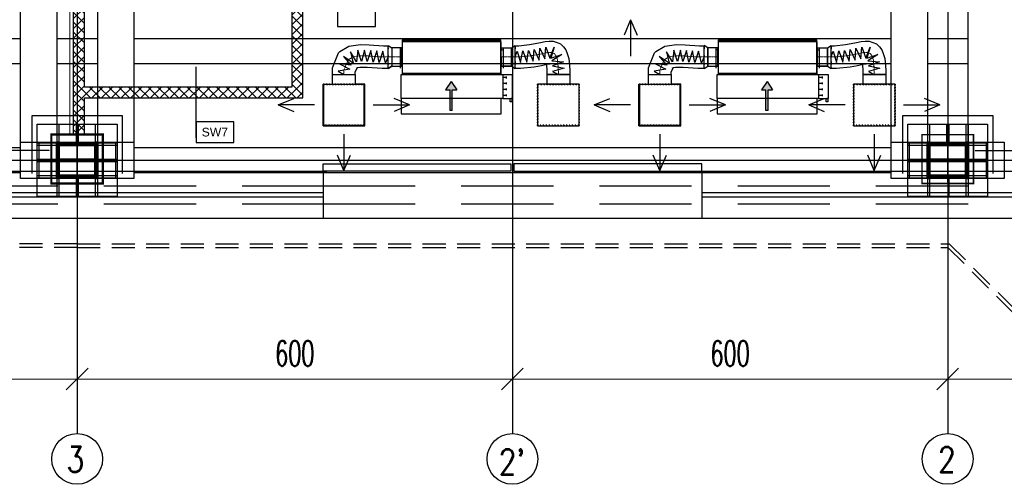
# Model space of a CAD drawing. Header units: centimetres. Extents: x -228435 to 46820, y -89367 to 152985.
# Tile 245 of 256: x -11332 to 2240, y 533 to 6939. Entities that reach past the tile are written whole.
import ezdxf

# ---------------------------------------------------------------- set-up
doc = ezdxf.new("R2010")
doc.units = ezdxf.units.CM
doc.header["$LTSCALE"] = 50
doc.header["$PDMODE"] = 35
doc.header["$PDSIZE"] = 0.1
for name, pattern in [('CADVENT_CENTERLINE', [9.9, 7.4, -1, 0.5, -1]), ('CADVENT_HIDDEN', [0.8, 0.25, -0.55]), ('Kondygnacja  -0_5$0$HIDDEN', [9.525, 6.35, -3.175]), ('Kondygnacja  -0_5$0$HIDDEN2', [4.7625, 3.175, -1.5875]), ('Osie rzutów$0$DASHDOT2', [12.7, 6.35, -3.175, 0, -3.175])]:
    doc.linetypes.add(name, pattern=pattern)
doc.layers.get('0').update_dxf_attribs({"color": 8})
doc.layers.get('DEFPOINTS').update_dxf_attribs({"color": 8})
for name, color, linetype in [('01-103-Went PP_poziom-0_5$0$L_Nawiew', 250, 'Continuous'), ('bgde-nawiewEXP', 250, 'Continuous'), ('bgde-nawiewHIDDEN', 250, 'Continuous'), ('bgde-wywiewSOL', 5, 'Continuous'), ('bgde_AJ_strzałki', 7, 'Continuous'), ('Kondygnacja  -0_5$0$ARCH_GK', 8, 'Continuous'), ('Kondygnacja  -0_5$0$ARCH_INFO_ODPORNOŚĆ OGNIOWA', 8, 'Continuous'), ('Kondygnacja  -0_5$0$ARCH_INFO_OPISY_PRZEGRODY', 8, 'Continuous'), ('Kondygnacja  -0_5$0$ARCH_KONSTR_POWYŻEJ RZUTU', 8, 'Kondygnacja  -0_5$0$HIDDEN'), ('Kondygnacja  -0_5$0$ARCH_KONSTR_POWYŻEJ RZUTU_IST', 8, 'Kondygnacja  -0_5$0$HIDDEN2'), ('Kondygnacja  -0_5$0$ARCH_KONSTRUKCJA_NIEWIDOCZNA', 8, 'Continuous'), ('Kondygnacja  -0_5$0$ARCH_NIEWIDOK_IST', 8, 'Kondygnacja  -0_5$0$HIDDEN'), ('Kondygnacja  -0_5$0$ARCH_OKŁADZINA', 8, 'Continuous'), ('Kondygnacja  -0_5$0$ARCH_SŁUPY', 8, 'Continuous'), ('Kondygnacja  -0_5$0$ARCH_WIDOK_IST', 8, 'Continuous'), ('Kondygnacja  -0_5$0$ARCH_ŚLUSARKA_OKNA_IST', 8, 'Continuous'), ('Osie rzutów$0$ARCH_INFO_OSIE_IST', 8, 'Osie rzutów$0$DASHDOT2'), ('Osie rzutów$0$ARCH_INFO_OSIE_OPISY_IST', 8, 'Continuous')]:
    doc.layers.add(name, color=color, linetype=linetype)
for name, color, linetype, lineweight in [('bgde-nawiewCEN', 7, 'Continuous', 13), ('Kondygnacja  -0_5$0$ARCH_WIDOK', 8, 'Continuous', 13), ('Osie rzutów$0$ARCH_INFO_WYMIARY', 8, 'Continuous', 9)]:
    doc.layers.add(name, color=color, linetype=linetype, lineweight=lineweight)
doc.styles.add('Kondygnacja  -0_5$0$Arial', font='ARIAL.TTF')
doc.styles.add('Kondygnacja  -0_5$0$Standard', font='txt')
doc.styles.add('Osie rzutów$0$ROMANS-250-CM', font='romans.shx', dxfattribs={"width": 0.8, "height": 50})
doc.styles.add('Osie rzutów$0$wymiary_cuprum', font='Romans.shx', dxfattribs={"width": 0.6})
doc.dimstyles.new('Kondygnacja  -0_5$0$ISO-25', dxfattribs={"dimtxt": 2.5, "dimasz": 2.5, "dimexe": 1.25, "dimexo": 0.625, "dimtad": 1, "dimtxsty": 'Kondygnacja  -0_5$0$Standard', "dimcen": 2.5, "dimadec": 0, "dimazin": 0, "dimtfac": 1, "dimtmove": 0, "dimatfit": 3, "dimfxl": 1, "dimarcsym": 0})
doc.dimstyles.new('Osie rzutów$0$ARCH_ CT', dxfattribs={"dimtxt": 20, "dimasz": 20, "dimexe": 12, "dimexo": 20, "dimgap": 5, "dimtad": 1, "dimdec": 1, "dimrnd": 0.5, "dimzin": 9, "dimdsep": 46, "dimtxsty": 'Osie rzutów$0$wymiary_cuprum', "dimblk": 'Osie rzutów$0$_Oblique', "dimcen": 8, "dimdle": 12, "dimclrd": 256, "dimclre": 256, "dimclrt": 55, "dimadec": 1, "dimazin": 0, "dimtfac": 1, "dimtdec": 1, "dimtmove": 1, "dimatfit": 2, "dimldrblk": 'Osie rzutów$0$_Dot', "dimfxl": 50, "dimtolj": 1, "dimtzin": 0, "dimlwd": -1, "dimlwe": -1, "dimarcsym": 0})
pattern_1 = [(45, (-10513.117, -27369.858), (-6.735192, 6.735192), [])]
pattern_2 = [(45, (-22513.117, -27369.858), (-6.735192, 6.735192), [])]

# ---------------------------------------------------------------- blocks, each defined once
blk = doc.blocks.new('Osie rzutów$0$_Oblique')
at = {"color": 0, "linetype": 'ByBlock', "lineweight": -2}
blk.add_line((-0.5, -0.5), (0.5, 0.5), dxfattribs=at)
blk = doc.blocks.new('*D273')
at = {"layer": 'DEFPOINTS', "color": 0}
for p in [(12260, 4732.2), (12860, 4732.2), (12860, 4698.3)]:
    blk.add_point(p, dxfattribs=at)
at = {"layer": 'Osie rzutów$0$ARCH_INFO_WYMIARY'}
for p, q in [((12260, 4717.2), (12260, 4690.3)), ((12860, 4717.2), (12860, 4690.3)), ((12252, 4698.3), (12868, 4698.3))]:
    blk.add_line(p, q, dxfattribs=at)
at = {"layer": 'Osie rzutów$0$ARCH_INFO_WYMIARY', "xscale": 30, "yscale": 30, "zscale": 30, "rotation": 180}
blk.add_blockref('Osie rzutów$0$_Oblique', (12260, 4698.3), dxfattribs=at)
at = {"layer": 'Osie rzutów$0$ARCH_INFO_WYMIARY', "xscale": 30, "yscale": 30, "zscale": 30}
blk.add_blockref('Osie rzutów$0$_Oblique', (12860, 4698.3), dxfattribs=at)
at = {"layer": 'Osie rzutów$0$ARCH_INFO_WYMIARY', "color": 55, "insert": (12560, 4733.8), "char_height": 35, "attachment_point": 5, "style": 'Osie rzutów$0$wymiary_cuprum'}
blk.add_mtext('\\A1;600', dxfattribs=at)
blk = doc.blocks.new('Osie rzutów$0$_Dot')
at = {"color": 0, "linetype": 'ByBlock', "lineweight": -2}
blk.add_line((-0.5, 0), (-1, 0), dxfattribs=at)
at = {"color": 0, "linetype": 'ByBlock', "const_width": 0.5}
blk.add_lwpolyline([(-0.25, 0, 1), (0.25, 0, 1)], format="xyb", close=True, dxfattribs=at)
blk = doc.blocks.new('*D275')
at = {"layer": 'DEFPOINTS', "color": 0}
for p in [(11660, 4732.2), (12260, 4732.2), (12260, 4698.3)]:
    blk.add_point(p, dxfattribs=at)
at = {"layer": 'Osie rzutów$0$ARCH_INFO_WYMIARY'}
for p, q in [((11660, 4717.2), (11660, 4690.3)), ((12260, 4717.2), (12260, 4690.3)), ((11652, 4698.3), (12268, 4698.3))]:
    blk.add_line(p, q, dxfattribs=at)
at = {"layer": 'Osie rzutów$0$ARCH_INFO_WYMIARY', "xscale": 30, "yscale": 30, "zscale": 30, "rotation": 180}
blk.add_blockref('Osie rzutów$0$_Oblique', (11660, 4698.3), dxfattribs=at)
at = {"layer": 'Osie rzutów$0$ARCH_INFO_WYMIARY', "xscale": 30, "yscale": 30, "zscale": 30}
blk.add_blockref('Osie rzutów$0$_Oblique', (12260, 4698.3), dxfattribs=at)
at = {"layer": 'Osie rzutów$0$ARCH_INFO_WYMIARY', "color": 55, "insert": (11960, 4733.8), "char_height": 35, "attachment_point": 5, "style": 'Osie rzutów$0$wymiary_cuprum'}
blk.add_mtext('\\A1;600', dxfattribs=at)
blk = doc.blocks.new('*D276')
at = {"layer": 'DEFPOINTS', "color": 0}
for p in [(11060, 4732.2), (11660, 4732.2), (11660, 4698.3)]:
    blk.add_point(p, dxfattribs=at)
at = {"layer": 'Osie rzutów$0$ARCH_INFO_WYMIARY'}
for p, q in [((11060, 4717.2), (11060, 4690.3)), ((11660, 4717.2), (11660, 4690.3)), ((11052, 4698.3), (11668, 4698.3))]:
    blk.add_line(p, q, dxfattribs=at)
at = {"layer": 'Osie rzutów$0$ARCH_INFO_WYMIARY', "xscale": 30, "yscale": 30, "zscale": 30, "rotation": 180}
blk.add_blockref('Osie rzutów$0$_Oblique', (11060, 4698.3), dxfattribs=at)
at = {"layer": 'Osie rzutów$0$ARCH_INFO_WYMIARY', "xscale": 30, "yscale": 30, "zscale": 30}
blk.add_blockref('Osie rzutów$0$_Oblique', (11660, 4698.3), dxfattribs=at)
at = {"layer": 'Osie rzutów$0$ARCH_INFO_WYMIARY', "color": 55, "insert": (11360, 4733.8), "char_height": 35, "attachment_point": 5, "style": 'Osie rzutów$0$wymiary_cuprum'}
blk.add_mtext('\\A1;600', dxfattribs=at)
blk = doc.blocks.new('*D277')
at = {"layer": 'DEFPOINTS', "color": 0}
for p in [(10460, 4732.2), (11060, 4732.2), (11060, 4698.3)]:
    blk.add_point(p, dxfattribs=at)
at = {"layer": 'Osie rzutów$0$ARCH_INFO_WYMIARY'}
for p, q in [((10460, 4717.2), (10460, 4690.3)), ((11060, 4717.2), (11060, 4690.3)), ((10452, 4698.3), (11068, 4698.3))]:
    blk.add_line(p, q, dxfattribs=at)
at = {"layer": 'Osie rzutów$0$ARCH_INFO_WYMIARY', "xscale": 30, "yscale": 30, "zscale": 30, "rotation": 180}
blk.add_blockref('Osie rzutów$0$_Oblique', (10460, 4698.3), dxfattribs=at)
at = {"layer": 'Osie rzutów$0$ARCH_INFO_WYMIARY', "xscale": 30, "yscale": 30, "zscale": 30}
blk.add_blockref('Osie rzutów$0$_Oblique', (11060, 4698.3), dxfattribs=at)
at = {"layer": 'Osie rzutów$0$ARCH_INFO_WYMIARY', "color": 55, "insert": (10760, 4733.8), "char_height": 35, "attachment_point": 5, "style": 'Osie rzutów$0$wymiary_cuprum'}
blk.add_mtext('\\A1;600', dxfattribs=at)
blk = doc.blocks.new('Kondygnacja  -0_5$0$_Dot')
at = {"color": 0, "linetype": 'ByBlock', "lineweight": -2}
blk.add_line((-0.5, 0), (-1, 0), dxfattribs=at)
at = {"color": 0, "linetype": 'ByBlock', "const_width": 0.5}
blk.add_lwpolyline([(-0.25, 0, 1), (0.25, 0, 1)], format="xyb", close=True, dxfattribs=at)
blk = doc.blocks.new('Kondygnacja  -0_5$0$konstrukcja istniejąca -0.5')
at = {"layer": 'Kondygnacja  -0_5$0$ARCH_KONSTR_POWYŻEJ RZUTU_IST', "ltscale": 10}
for p, q in [((9938, 5017.5), (10981.5, 5017.5)), ((11138, 5017.5), (12181.5, 5017.5)), ((10981.5, 4982.5), (9938, 4982.5)), ((12181.5, 4982.5), (11138, 4982.5))]:
    blk.add_line(p, q, dxfattribs=at)
for points in [[(10982, 5025), (10982, 6175)], [(11032, 6175), (11032, 5025)], [(11088, 6175), (11088, 5025)], [(11138, 6175), (11138, 5025)], [(12182, 5025), (12182, 6175)], [(12232, 6175), (12232, 5025)], [(12288, 5025), (12288, 6175)], [(9938, 5167.9), (10982, 5167.9)], [(11032, 5167.9), (11088, 5167.9)], [(11138, 5167.9), (12182, 5167.9)], [(12232, 5167.9), (12288, 5167.9)], [(10982, 5132.9), (9938, 5132.9)], [(11088, 5132.9), (11032, 5132.9)], [(12182, 5132.9), (11138, 5132.9)], [(12288, 5132.9), (12232, 5132.9)], [(11138, 4975), (10982, 4975), (10982, 5025), (11138, 5025), (11138, 4975)], [(12338, 4975), (12182, 4975), (12182, 5025), (12338, 5025), (12338, 4975)], [(12232, 4975), (12232, 4975), (12182, 4975)], [(12338, 4975), (12338, 4975), (12288, 4975)]]:
    blk.add_lwpolyline(points, dxfattribs=at)
at = {"layer": 'Kondygnacja  -0_5$0$ARCH_KONSTR_POWYŻEJ RZUTU_IST', "ltscale": 10, "elevation": 0}
for points in [[(11007, 5025), (11007, 4975)], [(11113, 5025), (11113, 4975)], [(12207, 5025), (12207, 4975)], [(12313, 5025), (12313, 4975)]]:
    blk.add_lwpolyline(points, dxfattribs=at)
blk = doc.blocks.new('A$C5B3E7367')
at = {"layer": '01-103-Went PP_poziom-0_5$0$L_Nawiew'}
h = blk.add_hatch(color=256, dxfattribs=at)
h.paths.add_polyline_path([(215, 704), (215, 674), (332, 674), (332, 612), (446, 689), (332, 766), (332, 704)])
h.paths.add_polyline_path([(48, 704), (48, 674), (215, 674), (215, 704)])
for p, q in [((215, 1525), (165, 1525)), ((165, 1525), (165, 1505)), ((165, 1505), (215, 1505)), ((215, 1400), (215, 1530)), ((545, 1530), (215, 1530)), ((215, 1530), (215, 1515)), ((545, 1400), (545, 1530)), ((0, 1378), (215, 1378)), ((0, 0), (0, 1378)), ((545, 1400), (215, 1400)), ((215, 1400), (215, 1378)), ((215, 1378), (215, 0)), ((244, 1452), (269, 1452)), ((256, 1452), (256, 1400)), ((326, 1452), (351, 1452)), ((339, 1452), (339, 1400)), ((409, 1452), (434, 1452)), ((421, 1452), (421, 1400)), ((491, 1452), (516, 1452)), ((504, 1452), (504, 1400)), ((545, 0), (545, 1400)), ((48, 704), (332, 704)), ((48, 704), (48, 674)), ((446, 689), (332, 766)), ((332, 704), (332, 766)), ((446, 689), (332, 612)), ((48, 674), (332, 674)), ((332, 612), (332, 674)), ((215, 0), (0, 0)), ((215, 0), (545, 0))]:
    blk.add_line(p, q, dxfattribs=at)
blk = doc.blocks.new('A$C53CA46B8')
at = {"layer": 'bgde-wywiewSOL'}
for p, q in [((200, 481), (-250, 481)), ((-250, 481), (-250, -879)), ((113, 511), (-162, 511)), ((-137, 481), (-137, 511)), ((88, 481), (88, 511)), ((200, 481), (200, -879)), ((200, -879), (-250, -879)), ((113, -909), (-162, -909)), ((-137, -879), (-137, -909)), ((88, -879), (88, -909))]:
    blk.add_line(p, q, dxfattribs=at)
at = {"layer": '01-103-Went PP_poziom-0_5$0$L_Nawiew'}
blk.add_blockref('A$C5B3E7367', (-795, -894), dxfattribs=at)
blk = doc.blocks.new('strzałki')
at = {"layer": 'bgde_AJ_strzałki'}
for p, q in [((-904, 0), (-691, 90, 3433)), ((-404, 0), (-904, 0)), ((-904, 0), (-691, -90, 3433)), ((404, 0), (904, 0)), ((904, 0), (691, 90, 3433)), ((904, 0), (691, -90, 3433)), ((0, -404), (0, -904)), ((0, -904), (-90, -691, 3433)), ((0, -904), (90, -691, 3433))]:
    blk.add_line(p, q, dxfattribs=at)
blk = doc.blocks.new('Osie rzutów')
at = {"layer": 'Osie rzutów$0$ARCH_INFO_OSIE_IST', "ltscale": 10}
for p, q in [((11060, 12510), (11060, 4623.26)), ((11660, 12510), (11660, 4623.26)), ((12260, 12510), (12260, 4623.26)), ((11060, 4970), (11060, 5030)), ((12260, 4970), (12260, 5030)), ((4436.04, 5000), (15156.54, 5000)), ((11090, 5000), (11030, 5000)), ((12290, 5000), (12230, 5000))]:
    blk.add_line(p, q, dxfattribs=at)
at = {"layer": 'Osie rzutów$0$ARCH_INFO_OSIE_OPISY_IST'}
for centre in [(11060, 4588.26), (11660, 4588.26), (12260, 4588.26)]:
    blk.add_circle(centre, 35, dxfattribs=at)
at = {"layer": 'Osie rzutów$0$ARCH_INFO_OSIE_OPISY_IST', "style": 'Osie rzutów$0$ROMANS-250-CM', "width": 0.8}
for s, p in [('3', (11045.56, 4570.23)), ("2'", (11641.26, 4566.62)), ('2', (12246.71, 4569.86))]:
    blk.add_text(s, height=35, dxfattribs=at).set_placement(p)
at = {"layer": 'Osie rzutów$0$ARCH_INFO_WYMIARY'}
for base, p1, p2, picture, middle in [((11060, 4698.26), (10460, 4732.19), (11060, 4732.19), '*D277', (10760, 4733.76)), ((11660, 4698.26), (11060, 4732.19), (11660, 4732.19), '*D276', (11360, 4733.76)), ((12260, 4698.26), (11660, 4732.19), (12260, 4732.19), '*D275', (11960, 4733.76)), ((12860, 4698.26), (12260, 4732.19), (12860, 4732.19), '*D273', (12560, 4733.76))]:
    dim = blk.add_linear_dim(base=base, p1=p1, p2=p2, dimstyle='Osie rzutów$0$ARCH_ CT', override={"dimtxt": 35, "dimasz": 30, "dimexe": 8, "dimexo": 15, "dimgap": 18, "dimdle": 8}, dxfattribs=at)
    dim.commit()
    dim.dimension.update_dxf_attribs({"geometry": picture, "text_midpoint": middle})

msp = doc.modelspace()

# ---------------------------------------------------------------- hatches: boundary and pattern name
at = {"layer": 'Kondygnacja  -0_5$0$ARCH_GK', "linetype": 'Continuous', "lineweight": -3}
h = msp.add_hatch(dxfattribs=at)
h.set_pattern_fill('ANSI37', color=256, scale=30, angle=-360, style=0)
h.set_pattern_definition([(45, (-121140, -45000), (-67.35192, 67.35192), []), (135, (-121140, -45000), (-67.35192, -67.35192), [])])
h.paths.add_polyline_path([(-10440, 14070), (-10590, 14220), (-10590, 5935), (-10477.5, 5935), (-10440, 6010)], flags=0)
h.paths.add_polyline_path([(-10440, 5860), (-10477.5, 5935), (-10590, 5935), (-10590, 5355), (-10440, 5355)], flags=0)
h = msp.add_hatch(dxfattribs=at)
h.set_pattern_fill('ANSI37', color=256, scale=30, angle=-360, style=0)
h.set_pattern_definition([(45, (-121140, -45000), (-67.35192, 67.35192), []), (135, (-121140, -45000), (-67.35192, -67.35192), [])])
h.paths.add_polyline_path([(-7430, 8255), (-7580, 8405), (-7580, 6010), (-7430, 5860)], flags=0)
h = msp.add_hatch(dxfattribs=at)
h.set_pattern_fill('ANSI37', color=256, scale=30, style=0)
h.set_pattern_definition([(45, (-121140, -45000), (-67.35192, 67.35192), []), (135, (-121140, -45000), (-67.35192, -67.35192), [])])
h.paths.add_polyline_path([(-7430, 5860), (-7580, 6010), (-10440, 6010), (-10477.5, 5935), (-10440, 5860)], flags=0)
at = {"layer": 'Kondygnacja  -0_5$0$ARCH_SŁUPY', "lineweight": 40}
h = msp.add_hatch(dxfattribs=at)
h.set_pattern_fill('ANSI31', color=256, scale=3, style=0)
h.set_pattern_definition(pattern_2)
h.paths.add_polyline_path([(-10820, 4750), (-10790, 4750), (-10790, 5250), (-10820, 5250)])
h = msp.add_hatch(dxfattribs=at)
h.set_pattern_fill('ANSI31', color=256, scale=3, style=0)
h.set_pattern_definition(pattern_2)
h.paths.add_polyline_path([(-10290, 5210), (-10290, 5240), (-10790, 5240), (-10790, 5210)])
h = msp.add_hatch(dxfattribs=at)
h.set_pattern_fill('ANSI31', color=256, scale=3, style=0)
h.set_pattern_definition(pattern_2)
h.paths.add_polyline_path([(-10290, 4750), (-10260, 4750), (-10260, 5250), (-10290, 5250)])
h = msp.add_hatch(dxfattribs=at)
h.set_pattern_fill('ANSI31', color=256, scale=3, style=0)
h.set_pattern_definition(pattern_1)
h.paths.add_polyline_path([(1180, 4750), (1210, 4750), (1210, 5250), (1180, 5250)])
h = msp.add_hatch(dxfattribs=at)
h.set_pattern_fill('ANSI31', color=256, scale=3, style=0)
h.set_pattern_definition(pattern_1)
h.paths.add_polyline_path([(1710, 5210), (1710, 5240), (1210, 5240), (1210, 5210)])
h = msp.add_hatch(dxfattribs=at)
h.set_pattern_fill('ANSI31', color=256, scale=3, style=0)
h.set_pattern_definition(pattern_1)
h.paths.add_polyline_path([(1710, 4750), (1740, 4750), (1740, 5250), (1710, 5250)])
h = msp.add_hatch(dxfattribs=at)
h.set_pattern_fill('ANSI31', color=256, scale=3, style=0)
h.set_pattern_definition(pattern_2)
h.paths.add_polyline_path([(-10290, 4985), (-10290, 5015), (-10790, 5015), (-10790, 4985)])
h = msp.add_hatch(dxfattribs=at)
h.set_pattern_fill('ANSI31', color=256, scale=3, style=0)
h.set_pattern_definition(pattern_1)
h.paths.add_polyline_path([(1710, 4985), (1710, 5015), (1210, 5015), (1210, 4985)])
h = msp.add_hatch(dxfattribs=at)
h.set_pattern_fill('ANSI31', color=256, scale=3, style=0)
h.set_pattern_definition(pattern_2)
h.paths.add_polyline_path([(-10290, 4760), (-10290, 4790), (-10790, 4790), (-10790, 4760)])
h = msp.add_hatch(dxfattribs=at)
h.set_pattern_fill('ANSI31', color=256, scale=3, style=0)
h.set_pattern_definition(pattern_1)
h.paths.add_polyline_path([(1710, 4760), (1710, 4790), (1210, 4790), (1210, 4760)])

# ---------------------------------------------------------------- linework, layer by layer
at = {"layer": 'bgde-nawiewCEN', "linetype": 'CADVENT_CENTERLINE', "ltscale": 0.06}
for p, q in [((-6863.21, 6245.473), (-6804.18, 6385.844)), ((-6804.18, 6385.844), (-6734.533, 6426.829)), ((-6734.533, 6426.829), (-6641.811, 6441.046)), ((-6641.811, 6441.046), (-6528.775, 6438.642)), ((-6528.775, 6438.642), (-6325.492, 6424.545)), ((-6325.492, 6424.545), (-6252.8, 6424.545)), ((-6252.8, 6424.545), (-6202.8, 6424.545)), ((-6202.8, 6424.545), (-6062.8, 6424.545)), ((-6058.8, 6424.545), (-6062.8, 6424.545)), ((-4698.8, 6424.545), (-4694.8, 6424.545)), ((-4552.005, 6424.545), (-4694.8, 6424.545)), ((-4502.005, 6424.545), (-4552.005, 6424.545)), ((-4440.135, 6424.545), (-4502.005, 6424.545)), ((-4272.112, 6443.045), (-4440.135, 6424.545)), ((-4182.32, 6459.549), (-4272.112, 6443.045)), ((-4107.669, 6475.004), (-4182.32, 6459.549)), ((-4046.936, 6484.994), (-4107.669, 6475.004)), ((-3998.9, 6485.106), (-4046.936, 6484.994)), ((-3962.338, 6470.926), (-3998.9, 6485.106)), ((-3936.027, 6438.039), (-3962.338, 6470.926)), ((-3918.748, 6382.032), (-3936.027, 6438.039)), ((-3906.39, 6240.743), (-3918.748, 6382.032)), ((-2508.364, 6245.473), (-2449.334, 6385.844)), ((-2449.334, 6385.844), (-2379.687, 6426.829)), ((-2379.687, 6426.829), (-2286.965, 6441.046)), ((-2286.965, 6441.046), (-2173.929, 6438.642)), ((-2173.929, 6438.642), (-1970.646, 6424.545)), ((-1970.646, 6424.545), (-1897.954, 6424.545)), ((-1897.954, 6424.545), (-1847.954, 6424.545)), ((-1847.954, 6424.545), (-1707.954, 6424.545)), ((-1703.954, 6424.545), (-1707.954, 6424.545)), ((-343.954, 6424.545), (-339.954, 6424.545)), ((-197.159, 6424.545), (-339.954, 6424.545)), ((-147.159, 6424.545), (-197.159, 6424.545)), ((-85.289, 6424.545), (-147.159, 6424.545)), ((82.734, 6443.045), (-85.289, 6424.545)), ((172.526, 6459.549), (82.734, 6443.045)), ((247.177, 6475.004), (172.526, 6459.549)), ((307.91, 6484.994), (247.177, 6475.004)), ((355.946, 6485.106), (307.91, 6484.994)), ((392.508, 6470.926), (355.946, 6485.106)), ((418.818, 6438.039), (392.508, 6470.926)), ((436.098, 6382.032), (418.818, 6438.039)), ((448.456, 6240.743), (436.098, 6382.032)), ((-6863.21, 6182.997), (-6863.21, 6245.473)), ((-2508.364, 6182.997), (-2508.364, 6245.473)), ((-3906.39, 6182.997), (-3906.39, 6240.743)), ((448.456, 6182.997), (448.456, 6240.743))]:
    msp.add_line(p, q, dxfattribs=at)
at = {"layer": 'bgde-nawiewEXP', "linetype": 'Continuous'}
for points in [[(-6058.8, 6649.545), (-4698.8, 6649.545), (-4698.8, 6659.545), (-6058.8, 6659.545)], [(-1703.954, 6649.545), (-343.954, 6649.545), (-343.954, 6659.545), (-1703.954, 6659.545)], [(-6058.8, 6199.545), (-4698.8, 6199.545), (-4698.8, 6649.545), (-6058.8, 6649.545)], [(-4694.8, 6299.545), (-4694.8, 6549.545), (-4552.005, 6549.545), (-4552.005, 6299.545)], [(-1847.954, 6299.545), (-1707.954, 6299.545), (-1707.954, 6549.545), (-1847.954, 6549.545), (-1847.954, 6309.06)], [(-1703.954, 6199.545), (-343.954, 6199.545), (-343.954, 6649.545), (-1703.954, 6649.545)], [(-339.954, 6299.545), (-339.954, 6549.545), (-197.159, 6549.545), (-197.159, 6299.545)], [(-7143.21, 5482.997), (-6583.21, 5482.997), (-6583.21, 6042.997), (-7143.21, 6042.997)], [(-4193.89, 5475.497), (-3618.89, 5475.497), (-3618.89, 6050.497), (-4193.89, 6050.497)], [(-2788.364, 5482.997), (-2228.364, 5482.997), (-2228.364, 6042.997), (-2788.364, 6042.997)], [(160.956, 5475.497), (735.956, 5475.497), (735.956, 6050.497), (160.956, 6050.497)]]:
    msp.add_lwpolyline(points, close=True, dxfattribs=at)
for points in [[(-7020.71, 6182.997), (-7020.71, 6276.301), (-6935.091, 6479.9), (-6917.304, 6501.919), (-6793.334, 6574.869), (-6667.38, 6594.183), (-6638.535, 6596.937), (-6514.639, 6594.302), (-6317.48, 6580.629), (-6252.8, 6580.629)], [(-6252.8, 6551.955), (-6252.8, 6582.045), (-6202.8, 6549.545), (-6202.8, 6299.545), (-6062.8, 6299.545), (-6062.8, 6549.545), (-6202.8, 6549.545), (-6202.8, 6299.545), (-6202.8, 6299.545), (-6252.8, 6267.045)], [(-6252.8, 6549.811), (-6252.8, 6578.835)], [(-6252.8, 6549.811), (-6252.8, 6538.285)], [(-6252.8, 6452.863), (-6252.8, 6544.456)], [(-6252.8, 6445.613), (-6252.8, 6528.165)], [(-6062.8, 6299.545), (-6062.8, 6549.545), (-6058.8, 6549.545)], [(-4698.8, 6549.545), (-4694.8, 6549.545), (-4694.8, 6540.03)], [(-4694.8, 6299.545), (-4552.005, 6299.545), (-4552.005, 6549.545), (-4502.005, 6582.045), (-4502.005, 6555.431)], [(-4694.8, 6540.03), (-4694.8, 6549.545)], [(-4694.8, 6512.933), (-4694.8, 6540.03)], [(-4694.8, 6540.03), (-4694.8, 6512.933)], [(-4502.005, 6579.622), (-4453.403, 6579.622), (-4305.3, 6595.93), (-4224.225, 6610.831), (-4151.221, 6625.945), (-4088.062, 6636.334), (-4034.501, 6641.496), (-3978.058, 6641.628), (-3924.769, 6622.967), (-3877.686, 6604.706), (-3836.909, 6565.533), (-3801.82, 6521.674), (-3783.715, 6472.567), (-3762.61, 6404.161), (-3748.89, 6247.3), (-3748.89, 6182.997), (-4063.89, 6182.997), (-4063.89, 6050.497)], [(-4502.005, 6553.658), (-4502.005, 6578.894)], [(-4502.005, 6553.658), (-4502.005, 6538.764)], [(-4502.005, 6484.817), (-4502.005, 6547.38)], [(-4502.005, 6452.06), (-4502.005, 6528.307)], [(-2665.864, 6182.997), (-2665.864, 6276.301), (-2580.245, 6479.9), (-2562.458, 6501.919), (-2438.488, 6574.869), (-2312.534, 6594.183), (-2283.689, 6596.937), (-2159.793, 6594.302), (-1962.634, 6580.629), (-1897.954, 6580.629)], [(-1897.954, 6268.46), (-1897.954, 6267.045), (-1847.954, 6299.545), (-1847.954, 6549.545), (-1897.954, 6582.045), (-1897.954, 6551.955)], [(-1897.954, 6549.811), (-1897.954, 6578.835)], [(-1897.954, 6549.811), (-1897.954, 6538.285)], [(-1897.954, 6452.863), (-1897.954, 6544.456)], [(-1897.954, 6445.613), (-1897.954, 6528.165)], [(-1707.954, 6299.545), (-1707.954, 6549.545), (-1703.954, 6549.545)], [(-343.954, 6549.545), (-339.954, 6549.545), (-339.954, 6424.545)], [(-339.954, 6299.545), (-197.159, 6299.545), (-197.159, 6549.545), (-147.159, 6582.045), (-147.159, 6555.431)], [(-147.159, 6579.622), (-98.557, 6579.622), (49.546, 6595.93), (130.621, 6610.831), (203.625, 6625.945), (266.784, 6636.334), (320.345, 6641.496), (376.788, 6641.628), (430.077, 6622.967), (477.16, 6604.706), (517.937, 6565.533), (553.025, 6521.674), (571.131, 6472.567), (592.236, 6404.161), (605.956, 6247.3), (605.956, 6182.997), (290.956, 6182.997), (290.956, 6050.497)], [(-147.159, 6553.658), (-147.159, 6578.894)], [(-147.159, 6553.658), (-147.159, 6538.764)], [(-147.159, 6484.817), (-147.159, 6547.38)], [(-147.159, 6452.06), (-147.159, 6528.307)], [(-6252.8, 6445.613), (-6252.8, 6430.268)], [(-6252.8, 6337.182), (-6252.8, 6439.624)], [(-6252.8, 6329.074), (-6252.8, 6416.796)], [(-4694.8, 6424.545), (-4694.8, 6512.933)], [(-4694.8, 6424.545), (-4694.8, 6376.709)], [(-4694.8, 6376.709), (-4694.8, 6424.545)], [(-4502.005, 6484.817), (-4502.005, 6459)], [(-4502.005, 6452.06), (-4502.005, 6431.426)], [(-4502.005, 6364.272), (-4502.005, 6444.787)], [(-4502.005, 6334.345), (-4502.005, 6416.938)], [(-1897.954, 6445.613), (-1897.954, 6430.268)], [(-1897.954, 6337.182), (-1897.954, 6439.624)], [(-1897.954, 6329.074), (-1897.954, 6416.796)], [(-339.954, 6424.545), (-339.954, 6472.38)], [(-339.954, 6376.709), (-339.954, 6424.545)], [(-339.954, 6424.545), (-339.954, 6376.709)], [(-147.159, 6484.817), (-147.159, 6459)], [(-147.159, 6452.06), (-147.159, 6431.426)], [(-147.159, 6364.272), (-147.159, 6444.787)], [(-147.159, 6334.345), (-147.159, 6416.938)], [(-7020.71, 6182.997), (-6705.71, 6182.997), (-6705.71, 6214.645), (-6679.724, 6276.438)], [(-6691.056, 6269.77), (-6675.731, 6278.788), (-6635.53, 6284.952)], [(-6645.087, 6285.155), (-6542.91, 6282.982), (-6333.504, 6268.46), (-6252.8, 6268.46), (-6252.8, 6309.966)], [(-6252.8, 6329.074), (-6252.8, 6318.899)], [(-6252.8, 6272.678), (-6252.8, 6325.959)], [(-6252.8, 6268.46), (-6252.8, 6267.045), (-6202.8, 6299.545)], [(-6202.8, 6299.545), (-6202.8, 6309.06)], [(-6062.8, 6299.545), (-6058.8, 6299.545)], [(-4698.8, 6299.545), (-4694.8, 6299.545)], [(-4694.8, 6299.545), (-4698.8, 6299.545)], [(-4694.8, 6336.156), (-4694.8, 6376.709)], [(-4694.8, 6376.709), (-4694.8, 6336.156)], [(-4694.8, 6336.156), (-4694.8, 6309.06)], [(-4694.8, 6299.545), (-4694.8, 6336.156)], [(-4552.005, 6299.545), (-4502.005, 6267.045), (-4502.005, 6269.467)], [(-4502.005, 6364.272), (-4502.005, 6342.385)], [(-4502.005, 6334.345), (-4502.005, 6320.057)], [(-4502.005, 6269.467), (-4426.868, 6269.467), (-4238.924, 6290.161), (-4140.415, 6308.267), (-4064.117, 6324.062), (-4005.811, 6333.654)], [(-4502.005, 6279.034), (-4502.005, 6330.336)], [(-4502.005, 6269.467), (-4502.005, 6310.024)], [(-4502.005, 6279.034), (-4502.005, 6273.898)], [(-4071.615, 6322.51), (-4063.89, 6234.186), (-4063.89, 6182.997), (-3748.89, 6182.997), (-3748.89, 6050.497)], [(-4036.866, 6328.545), (-4019.742, 6328.585)], [(-2665.864, 6182.997), (-2350.864, 6182.997), (-2350.864, 6214.645), (-2324.878, 6276.438)], [(-2336.21, 6269.77), (-2320.885, 6278.788), (-2280.684, 6284.952)], [(-2290.241, 6285.155), (-2188.065, 6282.982), (-1978.658, 6268.46), (-1897.954, 6268.46), (-1897.954, 6309.966)], [(-1897.954, 6329.074), (-1897.954, 6318.899)], [(-1897.954, 6272.678), (-1897.954, 6325.959)], [(-1707.954, 6299.545), (-1703.954, 6299.545)], [(-343.954, 6299.545), (-339.954, 6299.545)], [(-339.954, 6299.545), (-343.954, 6299.545)], [(-339.954, 6376.709), (-339.954, 6336.156)], [(-339.954, 6336.156), (-339.954, 6376.709)], [(-339.954, 6309.06), (-339.954, 6336.156)], [(-339.954, 6336.156), (-339.954, 6309.06)], [(-339.954, 6309.06), (-339.954, 6299.545)], [(-339.954, 6299.545), (-339.954, 6309.06)], [(-197.159, 6299.545), (-147.159, 6267.045), (-147.159, 6269.467)], [(-147.159, 6364.272), (-147.159, 6342.385)], [(-147.159, 6334.345), (-147.159, 6320.057)], [(-147.159, 6269.467), (-72.022, 6269.467), (115.922, 6290.161), (214.431, 6308.267), (290.729, 6324.062), (349.035, 6333.654)], [(-147.159, 6279.034), (-147.159, 6330.336)], [(-147.159, 6269.467), (-147.159, 6310.024)], [(-147.159, 6279.034), (-147.159, 6273.898)], [(283.231, 6322.51), (290.956, 6234.186), (290.956, 6182.997), (605.956, 6182.997), (605.956, 6050.497)], [(317.98, 6328.545), (335.104, 6328.585)], [(-7020.71, 6042.997), (-7020.71, 6182.997), (-6705.71, 6182.997), (-6705.71, 6042.997)], [(-2665.864, 6042.997), (-2665.864, 6182.997), (-2350.864, 6182.997), (-2350.864, 6042.997)], [(-7150.71, 5475.497), (-6575.71, 5475.497), (-6575.71, 6050.497), (-6705.71, 6050.497)], [(-7150.71, 5475.497), (-7150.71, 6050.497), (-7020.71, 6050.497)], [(-2795.864, 5475.497), (-2220.864, 5475.497), (-2220.864, 6050.497), (-2350.864, 6050.497)], [(-2795.864, 5475.497), (-2795.864, 6050.497), (-2665.864, 6050.497)]]:
    msp.add_lwpolyline(points, dxfattribs=at)
at = {"layer": 'bgde-nawiewHIDDEN'}
for points in [[(-6252.8, 6424.545), (-6289.388, 6346.163), (-6328.364, 6504.919), (-6378.85, 6349.709), (-6410.495, 6509.477), (-6461.447, 6355.138), (-6493.399, 6515.274), (-6544.015, 6360.642), (-6580.364, 6519.869), (-6621.666, 6362.805), (-6670.54, 6518.18), (-6689.311, 6357.071), (-6771.325, 6497.44), (-6736.136, 6340.217), (-6869.871, 6430.787), (-6762.49, 6310.558), (-6923.738, 6329.513), (-6779.309, 6255.506), (-6940.413, 6230.876), (-6863.21, 6182.997)], [(-4502.005, 6424.545), (-4475.266, 6503.557), (-4428.646, 6347.572), (-4395.628, 6507.484), (-4339.743, 6354.546), (-4316.647, 6516.048), (-4253.292, 6366.311), (-4239.99, 6528.511), (-4169.329, 6381.829), (-4161.305, 6544.345), (-4091.267, 6397.974), (-4079.673, 6560.073), (-4024.489, 6407.739), (-3965.316, 6558.321), (-4010.022, 6408.495), (-3858.423, 6457.216), (-3997.208, 6372.781), (-3835.442, 6357.813), (-3988.388, 6301.599), (-3829.023, 6268.813), (-3985.424, 6223.284), (-3906.39, 6182.997)], [(-1897.954, 6424.545), (-1934.542, 6346.163), (-1973.518, 6504.919), (-2024.004, 6349.709), (-2055.649, 6509.477), (-2106.601, 6355.138), (-2138.553, 6515.274), (-2189.169, 6360.642), (-2225.518, 6519.869), (-2266.821, 6362.805), (-2315.694, 6518.18), (-2334.465, 6357.071), (-2416.479, 6497.44), (-2381.29, 6340.217), (-2515.025, 6430.787), (-2407.644, 6310.558), (-2568.892, 6329.513), (-2424.463, 6255.506), (-2585.567, 6230.876), (-2508.364, 6182.997)], [(-147.159, 6424.545), (-120.42, 6503.557), (-73.8, 6347.572), (-40.782, 6507.484), (15.103, 6354.546), (38.199, 6516.048), (101.554, 6366.311), (114.856, 6528.511), (185.517, 6381.829), (193.541, 6544.345), (263.579, 6397.974), (275.173, 6560.073), (330.357, 6407.739), (389.53, 6558.321), (344.824, 6408.495), (496.423, 6457.216), (357.638, 6372.781), (519.404, 6357.813), (366.458, 6301.599), (525.823, 6268.813), (369.422, 6223.284), (448.456, 6182.997)]]:
    msp.add_lwpolyline(points, dxfattribs=at)
at = {"layer": 'bgde-nawiewHIDDEN', "linetype": 'CADVENT_HIDDEN'}
for points in [[(-6252.8, 6580.629), (-6252.8, 6578.835)], [(-6252.8, 6544.456), (-6252.8, 6551.955)], [(-6252.8, 6528.165), (-6252.8, 6538.285)], [(-6058.8, 6299.545), (-6058.8, 6549.545)], [(-4698.8, 6299.545), (-4698.8, 6549.545)], [(-4502.005, 6579.622), (-4502.005, 6578.894)], [(-4502.005, 6547.38), (-4502.005, 6555.431)], [(-4502.005, 6528.307), (-4502.005, 6538.764)], [(-1897.954, 6580.629), (-1897.954, 6578.835)], [(-1897.954, 6544.456), (-1897.954, 6551.955)], [(-1897.954, 6528.165), (-1897.954, 6538.285)], [(-1703.954, 6299.545), (-1703.954, 6549.545)], [(-343.954, 6299.545), (-343.954, 6549.545)], [(-147.159, 6579.622), (-147.159, 6578.894)], [(-147.159, 6547.38), (-147.159, 6555.431)], [(-147.159, 6528.307), (-147.159, 6538.764)], [(-6252.8, 6439.624), (-6252.8, 6452.863)], [(-6252.8, 6416.796), (-6252.8, 6430.268)], [(-4502.005, 6444.787), (-4502.005, 6459)], [(-4502.005, 6416.938), (-4502.005, 6431.426)], [(-1897.954, 6439.624), (-1897.954, 6452.863)], [(-1897.954, 6416.796), (-1897.954, 6430.268)], [(-147.159, 6444.787), (-147.159, 6459)], [(-147.159, 6416.938), (-147.159, 6431.426)], [(-6252.8, 6325.959), (-6252.8, 6337.182)], [(-6252.8, 6309.966), (-6252.8, 6318.899)], [(-6252.8, 6268.46), (-6252.8, 6272.678)], [(-4502.005, 6330.336), (-4502.005, 6342.385)], [(-4502.005, 6310.024), (-4502.005, 6320.057)], [(-4502.005, 6269.467), (-4502.005, 6273.898)], [(-1897.954, 6325.959), (-1897.954, 6337.182)], [(-1897.954, 6309.966), (-1897.954, 6318.899)], [(-1897.954, 6268.46), (-1897.954, 6272.678)], [(-147.159, 6330.336), (-147.159, 6342.385)], [(-147.159, 6310.024), (-147.159, 6320.057)], [(-147.159, 6269.467), (-147.159, 6273.898)], [(-7020.71, 6182.997), (-6705.71, 6182.997)], [(-4063.89, 6182.997), (-3748.89, 6182.997)], [(-2665.864, 6182.997), (-2350.864, 6182.997)], [(290.956, 6182.997), (605.956, 6182.997)]]:
    msp.add_lwpolyline(points, dxfattribs=at)
for points in [[(-7150.71, 5475.497), (-6575.71, 5475.497), (-6575.71, 6050.497), (-7150.71, 6050.497)], [(-7150.71, 6050.497), (-7150.71, 6050.497)], [(-7143.21, 5482.997), (-7143.21, 6042.997), (-6583.21, 6042.997), (-6583.21, 5482.997)], [(-7143.21, 6042.997), (-7143.21, 6042.997)], [(-7143.21, 6042.997), (-7143.21, 6042.997)], [(-7020.71, 6042.997), (-6705.71, 6042.997), (-7008.721, 6042.997)], [(-6583.21, 6042.997), (-6583.21, 6042.997)], [(-6575.71, 6050.497), (-6575.71, 6050.497)], [(-4193.89, 5475.497), (-4193.89, 6050.497), (-3618.89, 6050.497), (-3618.89, 5475.497)], [(-4186.39, 5482.997), (-4186.39, 6042.997), (-3626.39, 6042.997), (-3626.39, 5482.997)], [(-4186.39, 6042.997), (-4186.39, 6042.997)], [(-4063.89, 6042.997), (-3748.89, 6042.997), (-4051.901, 6042.997)], [(-3626.39, 6042.997), (-3626.39, 6042.997)], [(-3626.39, 6042.997), (-3626.39, 6042.997)], [(-2795.864, 5475.497), (-2220.864, 5475.497), (-2220.864, 6050.497), (-2795.864, 6050.497)], [(-2795.864, 6050.497), (-2795.864, 6050.497)], [(-2788.364, 5482.997), (-2788.364, 6042.997), (-2228.364, 6042.997), (-2228.364, 5482.997)], [(-2788.364, 6042.997), (-2788.364, 6042.997)], [(-2788.364, 6042.997), (-2788.364, 6042.997)], [(-2665.864, 6042.997), (-2350.864, 6042.997), (-2653.875, 6042.997)], [(-2228.364, 6042.997), (-2228.364, 6042.997)], [(-2220.864, 6050.497), (-2220.864, 6050.497)], [(160.956, 5475.497), (160.956, 6050.497), (735.956, 6050.497), (735.956, 5475.497)], [(168.456, 5482.997), (168.456, 6042.997), (728.456, 6042.997), (728.456, 5482.997)], [(168.456, 6042.997), (168.456, 6042.997)], [(290.956, 6042.997), (605.956, 6042.997), (302.945, 6042.997)], [(728.456, 6042.997), (728.456, 6042.997)], [(728.456, 6042.997), (728.456, 6042.997)], [(-7150.71, 5475.497), (-7150.71, 5475.497)], [(-7143.21, 5482.997), (-7143.21, 5482.997)], [(-6583.21, 5482.997), (-6583.21, 5482.997)], [(-6575.71, 5475.497), (-6575.71, 5475.497)], [(-4193.89, 5475.497), (-4193.89, 5475.497)], [(-4186.39, 5482.997), (-4186.39, 5482.997)], [(-3626.39, 5482.997), (-3626.39, 5482.997)], [(-2795.864, 5475.497), (-2795.864, 5475.497)], [(-2788.364, 5482.997), (-2788.364, 5482.997)], [(-2228.364, 5482.997), (-2228.364, 5482.997)], [(-2220.864, 5475.497), (-2220.864, 5475.497)], [(160.956, 5475.497), (160.956, 5475.497)], [(168.456, 5482.997), (168.456, 5482.997)], [(728.456, 5482.997), (728.456, 5482.997)]]:
    msp.add_lwpolyline(points, close=True, dxfattribs=at)
at = {"layer": 'bgde_AJ_strzałki'}
for q in [(-3001.524, 6723.31, 2286), (-2911.797, 6435.821, -1147), (-2822.07, 6723.31, 2286)]:
    msp.add_line((-2911.797, 6935.821, -1147), q, dxfattribs=at)
at = {"layer": 'Kondygnacja  -0_5$0$ARCH_GK', "linetype": 'Continuous', "lineweight": -3}
for p, q in [((-10590, 5355), (-10590, 14220)), ((-10440, 6010), (-10440, 14070)), ((-7580, 8405), (-7580, 6010)), ((-7430, 5860), (-7430, 8255)), ((-7580, 6010), (-10440, 6010)), ((-10440, 5355), (-10440, 5860)), ((-10440, 5860), (-7430, 5860)), ((-10590, 5355), (-10440, 5355))]:
    msp.add_line(p, q, dxfattribs=at)
at = {"layer": 'Kondygnacja  -0_5$0$ARCH_INFO_OPISY_PRZEGRODY'}
for points in [[(-6949.19, 6844.5), (-6429.19, 6844.5), (-6429.19, 7132.5), (-6949.19, 7132.5), (-6949.19, 6844.5)], [(-8901.25, 5243.996), (-8381.25, 5243.996), (-8381.25, 5531.996), (-8901.25, 5531.996), (-8901.25, 5243.996)]]:
    msp.add_lwpolyline(points, close=True, dxfattribs=at)
msp.add_lwpolyline([(-8901.25, 5311.599), (-8901.25, 6288.219)], dxfattribs=at)
at = {"layer": 'Kondygnacja  -0_5$0$ARCH_KONSTRUKCJA_NIEWIDOCZNA'}
for points in [[(-9990, 5500), (-9990, 4500), (-11090, 4500), (-11090, 5500)], [(2010, 5500), (2010, 4500), (910, 4500), (910, 5500)]]:
    msp.add_lwpolyline(points, close=True, dxfattribs=at)
for points in [[(-10820, 5500), (-10820, 5250)], [(-10790, 5500), (-10790, 5250)], [(-10555, 5500), (-10555, 5240)], [(-10525, 5500), (-10525, 5240)], [(-10290, 5500), (-10290, 5250)], [(-10260, 5500), (-10260, 5250)], [(1180, 5500), (1180, 5250)], [(1210, 5500), (1210, 5250)], [(1445, 5500), (1445, 5240)], [(1475, 5500), (1475, 5240)], [(1710, 5500), (1710, 5250)], [(1740, 5500), (1740, 5250)], [(-11090, 5240), (-10820, 5240)], [(-11090, 5210), (-10820, 5210)], [(-10260, 5240), (-9990, 5240)], [(-10260, 5210), (-9990, 5210)], [(910, 5240), (1180, 5240)], [(910, 5210), (1180, 5210)], [(1740, 5240), (2010, 5240)], [(1740, 5210), (2010, 5210)], [(-11090, 5015), (-10820, 5015)], [(-11090, 4985), (-10820, 4985)], [(-10260, 5015), (-9990, 5015)], [(-10260, 4985), (-9990, 4985)], [(910, 5015), (1180, 5015)], [(910, 4985), (1180, 4985)], [(1740, 5015), (2010, 5015)], [(1740, 4985), (2010, 4985)], [(-11090, 4790), (-10820, 4790)], [(-11090, 4760), (-10820, 4760)], [(-10555, 4760), (-10555, 4500)], [(-10525.06, 4760), (-10525.06, 4500)], [(-10260, 4790), (-9990, 4790)], [(-10260, 4760), (-9990, 4760)], [(910, 4790), (1180, 4790)], [(910, 4760), (1180, 4760)], [(1474.94, 4760), (1474.94, 4500)], [(1740, 4790), (2010, 4790)], [(1740, 4760), (2010, 4760)], [(-10820, 4750), (-10820, 4500)], [(-10790, 4750), (-10790, 4500)], [(-10290, 4750), (-10290, 4500)], [(-10260, 4750), (-10260, 4500)], [(1180, 4750), (1180, 4500)], [(1210, 4750), (1210, 4500)], [(1710, 4750), (1710, 4500)], [(1740, 4750), (1740, 4500)]]:
    msp.add_lwpolyline(points, dxfattribs=at)
at = {"layer": 'Kondygnacja  -0_5$0$ARCH_NIEWIDOK_IST', "ltscale": 4}
for p, q in [((-13980, 4650), (-7150, 4650)), ((-7150, 4650), (13810, 4650)), ((-13980, 4400), (-7150, 4400)), ((-7150, 4400), (14060, 4400))]:
    msp.add_line(p, q, dxfattribs=at)
at = {"layer": 'Kondygnacja  -0_5$0$ARCH_NIEWIDOK_IST'}
for points in [[(-10540, 3800), (1460, 3799.984), (2460, 2799.984), (3460, 3799.984), (3460, 4750)], [(-10540, 3850), (1480.711, 3849.984), (2460, 2870.695), (3410, 3820.695), (3410, 4750)], [(-10540, 3800.015), (-22700, 3799.984), (-23700, 2799.984), (-24700, 3799.984), (-24700, 4349.984)], [(-10540, 3850), (-22720.711, 3849.984), (-23700, 2870.695), (-24650, 3820.695), (-24650, 4349.984)]]:
    msp.add_lwpolyline(points, dxfattribs=at)
at = {"layer": 'Kondygnacja  -0_5$0$ARCH_OKŁADZINA'}
for points in [[(-11160, 4820), (-11160, 5620), (-9920, 5620), (-9920, 4820)], [(840, 4820), (840, 5620), (2080, 5620), (2080, 4820)]]:
    msp.add_lwpolyline(points, dxfattribs=at)
at = {"layer": 'Kondygnacja  -0_5$0$ARCH_SŁUPY', "lineweight": 40}
for p, q in [((-10790, 5015), (-10290, 5015)), ((-10290, 4985), (-10790, 4985)), ((1210, 5015), (1710, 5015)), ((1710, 4985), (1210, 4985))]:
    msp.add_line(p, q, dxfattribs=at)
at = {"layer": 'Kondygnacja  -0_5$0$ARCH_SŁUPY', "lineweight": 50}
for points, const_width in [([(-10895, 5355), (-10185, 5355), (-10185, 4680), (-10895, 4680)], 30), ([(1105, 5355), (1815, 5355), (1815, 4680), (1105, 4680)], 20)]:
    msp.add_lwpolyline(points, close=True, dxfattribs=dict(at, const_width=const_width))
at = {"layer": 'Kondygnacja  -0_5$0$ARCH_SŁUPY', "lineweight": 40}
for points in [[(-10820, 5250), (-10790, 5250), (-10790, 4750), (-10820, 4750)], [(-10290, 5250), (-10260, 5250), (-10260, 4750), (-10290, 4750)], [(1180, 5250), (1210, 5250), (1210, 4750), (1180, 4750)], [(1710, 5250), (1740, 5250), (1740, 4750), (1710, 4750)]]:
    msp.add_lwpolyline(points, close=True, dxfattribs=at)
for points in [[(-10290, 5240), (-10790, 5240)], [(-10790, 5210), (-10290, 5210)], [(1710, 5240), (1210, 5240)], [(1210, 5210), (1710, 5210)], [(-10290, 4790), (-10790, 4790)], [(-10790, 4760), (-10290, 4760)], [(1710, 4790), (1210, 4790)], [(1210, 4760), (1710, 4760)]]:
    msp.add_lwpolyline(points, dxfattribs=at)
at = {"layer": 'Kondygnacja  -0_5$0$ARCH_WIDOK'}
msp.add_lwpolyline([(-10640, 5355), (-10640, 14270), (7830, 14270)], dxfattribs=at)
at = {"layer": 'Kondygnacja  -0_5$0$ARCH_WIDOK_IST'}
for p, q in [((-13980, 4850), (-7100, 4850)), ((-1980, 4850), (13610, 4850)), ((-13980, 4200), (-7100, 4200)), ((-1980, 4200), (14260, 4200))]:
    msp.add_line(p, q, dxfattribs=at)
for points in [[(-7150, 4850), (-7150, 4950), (-4560, 4950), (-4560, 4850)], [(-4520, 4850), (-1930, 4850), (-1930, 4950), (-4520, 4950)]]:
    msp.add_lwpolyline(points, close=True, dxfattribs=at)
for points in [[(-7150, 4850), (-7150, 4200), (-1980, 4200)], [(-1930, 4850), (-1930, 4200)]]:
    msp.add_lwpolyline(points, dxfattribs=at)
at = {"layer": 'Kondygnacja  -0_5$0$ARCH_ŚLUSARKA_OKNA_IST'}
for p, q in [((-7150, 4550), (-13980, 4550)), ((-7150, 4490), (-13980, 4490)), ((13910, 4550), (-1930, 4550)), ((13970, 4490), (-1930, 4490))]:
    msp.add_line(p, q, dxfattribs=at)

# ---------------------------------------------------------------- block references
at = {"layer": '01-103-Went PP_poziom-0_5$0$L_Nawiew', "xscale": -1, "rotation": 270}
for p in [(-5179.939, 6433.991, -667.184), (-825.093, 6433.991, -667.184)]:
    msp.add_blockref('A$C53CA46B8', p, dxfattribs=at)
at = {"layer": 'bgde_AJ_strzałki'}
for p in [(-6863.207, 5762.997, -1147), (-2508.361, 5762.997, -1147), (448.458, 5762.997, -1613)]:
    msp.add_blockref('strzałki', p, dxfattribs=at)
at = {"layer": 'Kondygnacja  -0_5$0$ARCH_KONSTR_POWYŻEJ RZUTU', "xscale": 10, "yscale": 10, "zscale": 10}
msp.add_blockref('Kondygnacja  -0_5$0$konstrukcja istniejąca -0.5', (-121140, -45000), dxfattribs=at)
at = {"layer": 'Osie rzutów$0$ARCH_INFO_OSIE_OPISY_IST', "xscale": 10, "yscale": 10, "zscale": 10}
msp.add_blockref('Osie rzutów', (-121140, -45000), dxfattribs=at)

# ---------------------------------------------------------------- texts
at = {"layer": 'Kondygnacja  -0_5$0$ARCH_INFO_OPISY_PRZEGRODY', "insert": (-8641.25, 5387.996), "char_height": 120, "width": 520, "attachment_point": 5, "style": 'Kondygnacja  -0_5$0$Arial'}
msp.add_mtext('SW7', dxfattribs=at)

# ---------------------------------------------------------------- leaders
at = {"layer": 'Kondygnacja  -0_5$0$ARCH_INFO_ODPORNOŚĆ OGNIOWA'}
for points in [[(-10923.742, 5136.096), (-11296.232, 5136.096), (-12039.711, 5136.096)], [(1837.998, 5136.096), (2210.488, 5136.096), (2953.967, 5136.096)]]:
    msp.add_leader(points, dimstyle='Kondygnacja  -0_5$0$ISO-25', override={"dimscale": 5, "dimasz": 2, "dimtad": 0, "dimldrblk": 'Kondygnacja  -0_5$0$_Dot'}, dxfattribs=at)

doc.saveas('drawing.dxf')
